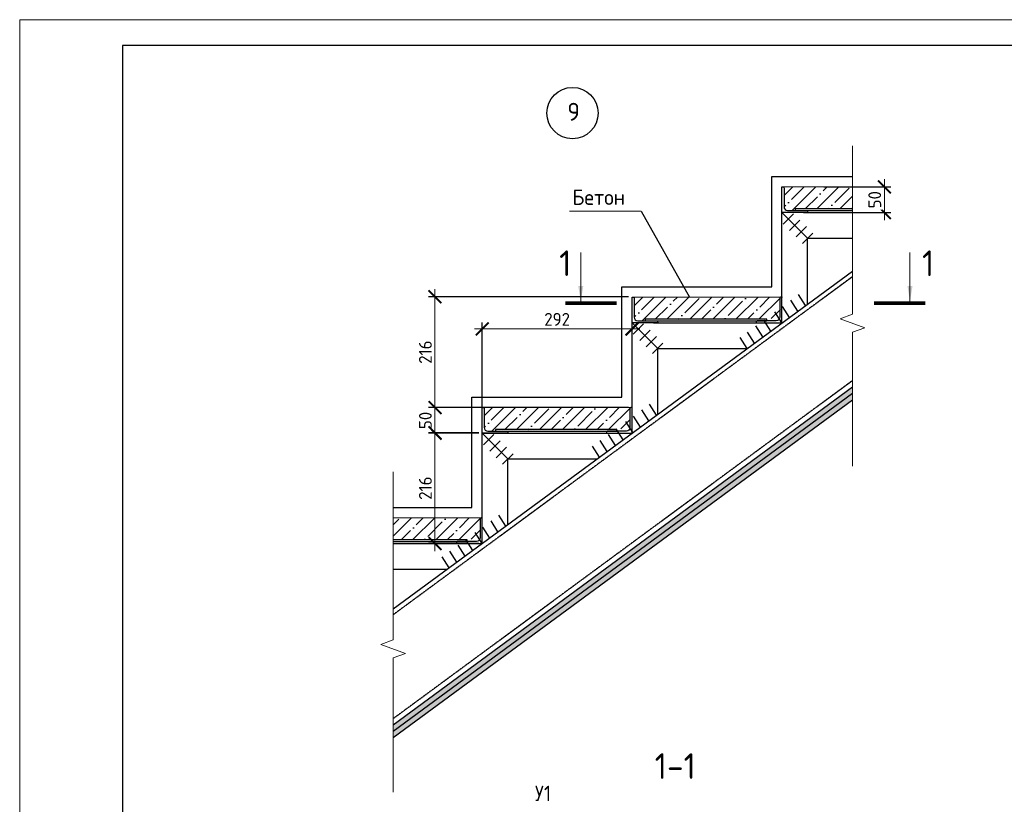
# Model space of a CAD drawing. Header units: millimetres. Extents: x 259029 to 2494469, y -731578 to -57567.
# Tile 202 of 207: x 520061 to 539239, y -499548 to -484261. Entities that reach past the tile are written whole.
import ezdxf
from ezdxf.enums import TextEntityAlignment as Align

# ---------------------------------------------------------------- set-up
doc = ezdxf.new("R2010")
doc.units = ezdxf.units.MM
doc.linetypes.add('невидимая', pattern=[0.375, 0.25, -0.125])
doc.layers.get('Defpoints').update_dxf_attribs({"color": 140})
for name, color, linetype, lineweight in [('1 Плита', 3, 'Continuous', 30), ('1 Стены', 3, 'Continuous', 0), ('RAZMER', 100, 'Continuous', 15), ('РАЗРЕЗЫ', 10, 'Continuous', 60), ('ТОНКИЕ', 7, 'Continuous', 9), ('Узлы', 7, 'Continuous', 13)]:
    doc.layers.add(name, color=color, linetype=linetype, lineweight=lineweight)
doc.layers.add('ТЕКСТ 02', color=7, linetype='Continuous')
doc.layers.add('ТОЛСТЫЕ_ОСНОВНЫЕ', color=6, linetype='Continuous')
doc.styles.add('GOST-2.304_Type-B', font='GOST_Common.ttf')
doc.styles.add('GOST-2.304_Type-B_shrink', font='GOST_Common.ttf', dxfattribs={"width": 0.8})
doc.styles.add('ГОСТ', font='GOST_Common.ttf')
doc.dimstyles.new('М10', dxfattribs={"dimscale": 0, "dimtxt": 2.5, "dimasz": 2.5, "dimexe": 1.25, "dimexo": 0.625, "dimtad": 1, "dimdec": 0, "dimlfac": 0.1, "dimtxsty": 'ГОСТ', "dimblk": 'ARCHTICK', "dimcen": 2.5, "dimdle": 1.5, "dimclrd": 256, "dimclre": 256, "dimclrt": 256, "dimadec": 0, "dimazin": 0, "dimtfac": 1, "dimtdec": 0, "dimtmove": 1, "dimatfit": 3, "dimfxl": 2, "dimtfill": 1, "dimlwd": -1, "dimarcsym": 0})

# ---------------------------------------------------------------- blocks, each defined once
blk = doc.blocks.new('*U93')
at = {"layer": 'ТОЛСТЫЕ_ОСНОВНЫЕ', "color": 6}
blk.add_lwpolyline([(20, 5), (415, 5), (415, 292), (20, 292)], close=True, dxfattribs=at)
at = {"layer": 'ТОНКИЕ'}
blk.add_lwpolyline([(0, 0), (420, 0), (420, 297), (0, 297)], close=True, dxfattribs=at)
blk = doc.blocks.new('_ArchTick')
at = {"color": 0, "linetype": 'ByBlock', "const_width": 0.15}
blk.add_lwpolyline([(-0.5, -0.5), (0.5, 0.5)], dxfattribs=at)
blk = doc.blocks.new('*D108')
at = {"layer": 'Defpoints', "color": 0, "lineweight": -2, "ltscale": 100, "transparency": 16777216}
for p in [(529069, -490286), (531989, -491671), (529069, -491990)]:
    blk.add_point(p, dxfattribs=at)
at = {"layer": 'RAZMER', "lineweight": -2, "ltscale": 100, "transparency": 16777216}
for p, q in [((529069, -491927), (529069, -490161)), ((531989, -491609), (531989, -490161))]:
    blk.add_line(p, q, dxfattribs=at)
at = {"layer": 'RAZMER', "ltscale": 100, "transparency": 16777216}
blk.add_line((532139, -490286), (528919, -490286), dxfattribs=at)
at = {"layer": 'RAZMER', "ltscale": 100, "transparency": 16777216, "xscale": 250, "yscale": 250, "zscale": 250, "rotation": 180}
blk.add_blockref('_ArchTick', (529069, -490286), dxfattribs=at)
at = {"layer": 'RAZMER', "ltscale": 100, "transparency": 16777216, "xscale": 250, "yscale": 250, "zscale": 250}
blk.add_blockref('_ArchTick', (531989, -490286), dxfattribs=at)
at = {"layer": 'RAZMER', "ltscale": 100, "transparency": 16777216, "insert": (530529, -490099), "char_height": 250, "attachment_point": 5, "style": 'ГОСТ', "bg_fill": 3, "box_fill_scale": 1.1, "bg_fill_color": 256, "bg_fill_true_color": 13158600, "bg_fill_transparency": 0}
blk.add_mtext('292', dxfattribs=at)
blk = doc.blocks.new('*D109')
at = {"layer": 'Defpoints', "color": 0, "lineweight": -2, "ltscale": 100, "transparency": 16777216}
for p in [(528150, -489658), (531980, -489658), (531980, -491818)]:
    blk.add_point(p, dxfattribs=at)
at = {"layer": 'RAZMER', "ltscale": 100, "transparency": 16777216}
blk.add_line((528150, -491968), (528150, -489508), dxfattribs=at)
at = {"layer": 'RAZMER', "lineweight": -2, "ltscale": 100, "transparency": 16777216}
for p, q in [((531918, -489658), (528025, -489658)), ((531918, -491818), (528025, -491818))]:
    blk.add_line(p, q, dxfattribs=at)
at = {"layer": 'RAZMER', "ltscale": 100, "transparency": 16777216, "xscale": 250, "yscale": 250, "zscale": 250}
for p, rotation in [((528150, -489658), 90), ((528150, -491818), 270)]:
    blk.add_blockref('_ArchTick', p, dxfattribs=dict(at, rotation=rotation))
at = {"layer": 'RAZMER', "ltscale": 100, "transparency": 16777216, "insert": (527963, -490738), "char_height": 250, "attachment_point": 5, "rotation": 90, "style": 'ГОСТ', "bg_fill": 3, "box_fill_scale": 1.1, "bg_fill_color": 256, "bg_fill_true_color": 13158600, "bg_fill_transparency": 0}
blk.add_mtext('216', dxfattribs=at)
blk = doc.blocks.new('*D110')
at = {"layer": 'Defpoints', "color": 0, "lineweight": -2, "ltscale": 100, "transparency": 16777216}
for p in [(531980, -491818), (529069, -492318)]:
    blk.add_point(p, dxfattribs=at)
at = {"layer": 'RAZMER', "ltscale": 100, "transparency": 16777216}
blk.add_line((528150, -491668), (528150, -492468), dxfattribs=at)
at = {"layer": 'RAZMER', "lineweight": -2, "ltscale": 100, "transparency": 16777216}
for p, q in [((531918, -491818), (528025, -491818)), ((529006, -492318), (528025, -492318))]:
    blk.add_line(p, q, dxfattribs=at)
at = {"layer": 'RAZMER', "ltscale": 100, "transparency": 16777216, "xscale": 250, "yscale": 250, "zscale": 250}
for p, rotation in [((528150, -491818), 90), ((528150, -492318), 270)]:
    blk.add_blockref('_ArchTick', p, dxfattribs=dict(at, rotation=rotation))
at = {"layer": 'RAZMER', "ltscale": 100, "transparency": 16777216, "insert": (527963, -492068), "char_height": 250, "attachment_point": 5, "rotation": 90, "style": 'ГОСТ', "bg_fill": 3, "box_fill_scale": 1.1, "bg_fill_color": 256, "bg_fill_true_color": 13158600, "bg_fill_transparency": 0}
blk.add_mtext('50', dxfattribs=at)
at = {"layer": 'Defpoints', "color": 0, "lineweight": -2, "ltscale": 100, "transparency": 16777216}
blk.add_point((528150, -492318), dxfattribs=at)
blk = doc.blocks.new('*D111')
at = {"layer": 'Defpoints', "color": 0, "lineweight": -2, "ltscale": 100, "transparency": 16777216}
for p in [(529069, -492308), (528150, -494468), (529069, -494468)]:
    blk.add_point(p, dxfattribs=at)
at = {"layer": 'RAZMER', "lineweight": -2, "ltscale": 100, "transparency": 16777216}
for p, q in [((529006, -492308), (528025, -492308)), ((529006, -494468), (528025, -494468))]:
    blk.add_line(p, q, dxfattribs=at)
at = {"layer": 'RAZMER', "ltscale": 100, "transparency": 16777216}
blk.add_line((528150, -492158), (528150, -494618), dxfattribs=at)
at = {"layer": 'RAZMER', "ltscale": 100, "transparency": 16777216, "xscale": 250, "yscale": 250, "zscale": 250}
for p, rotation in [((528150, -492308), 90), ((528150, -494468), 270)]:
    blk.add_blockref('_ArchTick', p, dxfattribs=dict(at, rotation=rotation))
at = {"layer": 'RAZMER', "ltscale": 100, "transparency": 16777216, "insert": (527963, -493388), "char_height": 250, "attachment_point": 5, "rotation": 90, "style": 'ГОСТ', "bg_fill": 3, "box_fill_scale": 1.1, "bg_fill_color": 256, "bg_fill_true_color": 13158600, "bg_fill_transparency": 0}
blk.add_mtext('216', dxfattribs=at)
blk = doc.blocks.new('*D112')
at = {"layer": 'Defpoints', "color": 0, "lineweight": -2, "ltscale": 100, "transparency": 16777216}
for p in [(535663, -487518), (535641, -488018)]:
    blk.add_point(p, dxfattribs=at)
at = {"layer": 'RAZMER', "lineweight": -2, "ltscale": 100, "transparency": 16777216}
for p, q in [((535725, -487518), (537029, -487518)), ((535703, -488018), (537029, -488018))]:
    blk.add_line(p, q, dxfattribs=at)
at = {"layer": 'RAZMER', "ltscale": 100, "transparency": 16777216}
blk.add_line((536904, -488168), (536904, -487368), dxfattribs=at)
at = {"layer": 'RAZMER', "ltscale": 100, "transparency": 16777216, "xscale": 250, "yscale": 250, "zscale": 250}
for p, rotation in [((536904, -487518), 90), ((536904, -488018), 270)]:
    blk.add_blockref('_ArchTick', p, dxfattribs=dict(at, rotation=rotation))
at = {"layer": 'RAZMER', "ltscale": 100, "transparency": 16777216, "insert": (536716, -487768), "char_height": 250, "attachment_point": 5, "rotation": 90, "style": 'ГОСТ', "bg_fill": 3, "box_fill_scale": 1.1, "bg_fill_color": 256, "bg_fill_true_color": 13158600, "bg_fill_transparency": 0}
blk.add_mtext('50', dxfattribs=at)
at = {"layer": 'Defpoints', "color": 0, "lineweight": -2, "ltscale": 100, "transparency": 16777216}
blk.add_point((536904, -487518), dxfattribs=at)

msp = doc.modelspace()

# ---------------------------------------------------------------- hatches: boundary and pattern name
at = {"layer": 'РАЗРЕЗЫ', "lineweight": 30}
h = msp.add_hatch(dxfattribs=at)
h.set_pattern_fill('ANSI35', color=256, scale=50)
h.set_pattern_definition([(45, (-4619.03, -26853.58), (-224.5064, 224.5064), []), (45, (-4394.53, -26853.58), (-224.5064, 224.5064), [396.875, -79.375, 0, -79.375])])
edge = h.paths.add_edge_path()
edge.add_line((536279.9, -487948), (536279.9, -487518))
edge.add_line((536279.9, -487518), (534934, -487518))
edge.add_arc((534934, -487541), 23, 0, 90, ccw=False)
edge.add_line((534957, -487541), (534957, -487908))
edge.add_arc((535027, -487908), 70, 180, 270)
edge.add_line((535027, -487978), (535174.6, -487978))
edge.add_line((535174.6, -487978), (535174.6, -487948))
edge.add_line((535174.6, -487948), (536279.9, -487948))
h = msp.add_hatch(dxfattribs=at)
h.set_pattern_fill('ANSI35', color=256, scale=50)
h.set_pattern_definition([(45, (-7539.03, -29003.58), (-224.5064, 224.5064), []), (45, (-7314.53, -29003.58), (-224.5064, 224.5064), [396.875, -79.375, 0, -79.375])])
h.paths.add_polyline_path([(534877, -489691, -0.4142136), (534900, -489668), (532014, -489668, -0.4142136), (532037, -489691), (532037, -490058, 0.4142136), (532107, -490128), (532254.6, -490128), (532254.6, -490098), (534623.5, -490098), (534623.5, -490128), (534807, -490128, 0.4142136), (534877, -490058)])
at = {"layer": 'РАЗРЕЗЫ', "lineweight": -2}
h = msp.add_hatch(color=256, dxfattribs=at)
h.dxf.hatch_style = 1
h.paths.add_polyline_path([(536279.9, -491664.2), (536279.9, -491540), (533209.2, -493801), (533268.8, -493881.3)])
h.paths.add_polyline_path([(536279.9, -491540), (536279.9, -491415.8), (533149.5, -493720.8), (533209.2, -493801)])
h.paths.add_polyline_path([(533268.8, -493881.3), (533209.2, -493801), (527338.1, -498123.9), (527338.1, -498248.1)])
h.paths.add_polyline_path([(533209.2, -493801), (533149.5, -493720.8), (527338.1, -497999.7), (527338.1, -498123.9)])
at = {"layer": 'РАЗРЕЗЫ', "lineweight": 30}
h = msp.add_hatch(dxfattribs=at)
h.set_pattern_fill('ANSI35', color=256, scale=50)
h.set_pattern_definition([(45, (-10467.53, -31153.58), (-224.5064, 224.5064), []), (45, (-10243.03, -31153.58), (-224.5064, 224.5064), [396.875, -79.375, 0, -79.375])])
h.paths.add_polyline_path([(531948.5, -491841, -0.4142136), (531971.5, -491818), (529085.5, -491818, -0.4142136), (529108.5, -491841), (529108.5, -492208, 0.4142136), (529178.5, -492278), (529326.1, -492278), (529326.1, -492248), (531695, -492248), (531695, -492278), (531878.5, -492278, 0.4142136), (531948.5, -492208)])
h = msp.add_hatch(dxfattribs=at)
h.set_pattern_fill('ANSI35', color=256, scale=50)
h.set_pattern_definition([(45, (-13387.53, -33303.58), (-224.5064, 224.5064), []), (45, (-13163.03, -33303.58), (-224.5064, 224.5064), [396.875, -79.375, 0, -79.375])])
edge = h.paths.add_edge_path()
edge.add_line((527338.1, -493968), (527338.1, -494398))
edge.add_line((527338.1, -494398), (528775, -494398))
edge.add_line((528775, -494398), (528775, -494428))
edge.add_line((528775, -494428), (528958.5, -494428))
edge.add_arc((528958.5, -494358), 70, 270, 360)
edge.add_line((529028.5, -494358), (529028.5, -493991))
edge.add_arc((529051.5, -493991), 23, 90, 180, ccw=False)
edge.add_line((529051.5, -493968), (527338.1, -493968))

# ---------------------------------------------------------------- linework, layer by layer
at = {"color": 0, "linetype": 'Continuous', "lineweight": 13, "ltscale": 100}
msp.add_line((530767.5, -487988.3), (532167.9, -487988.3), dxfattribs=at)
at = {"color": 3, "linetype": 'Continuous'}
for p, q in [((532167.9, -487988.3), (533110.7, -489668)), ((534932.3, -488244.3), (535134.8, -488041.8)), ((535057.3, -488369.3), (535259.8, -488166.8)), ((535182.3, -488494.3), (535384.8, -488291.8)), ((535307.3, -488619.3), (535509.8, -488416.8)), ((535368.5, -489829.4), (535232.5, -489616.2)), ((535217.2, -489940.8), (535081.2, -489727.6)), ((534908.5, -490168), (534772.6, -489954.9)), ((535055.4, -490059.9), (534919.5, -489846.7)), ((534689.4, -490329.4), (534553.4, -490116.2)), ((534376.3, -490559.9), (534240.4, -490346.7)), ((534538.1, -490440.8), (534402.2, -490227.6)), ((532262.3, -490637.4), (532464.8, -490434.9)), ((532387.3, -490762.4), (532589.8, -490559.9)), ((534229.5, -490668), (534093.5, -490454.9)), ((532465.7, -491966.7), (532329.7, -491753.6)), ((529342.3, -492794.3), (529544.8, -492591.8)), ((531356, -492783.8), (531220, -492570.6)), ((529467.3, -492919.3), (529669.8, -492716.8)), ((529377.2, -494240.8), (529241.2, -494027.6)), ((529528.5, -494129.4), (529392.5, -493916.2)), ((528428.6, -494939.2), (528292.7, -494726))]:
    msp.add_line(p, q, dxfattribs=at)
at = {"linetype": 'невидимая'}
for p, q in [((527338.1, -495850.2), (536279.9, -489266.3)), ((527338.1, -497875.6), (536279.9, -491291.7))]:
    msp.add_line(p, q, dxfattribs=at)
at = {"color": 3, "linetype": 'Continuous', "lineweight": 30}
for points in [[(536279.9, -487948), (535166.1, -487948), (535166.1, -487978), (536279.9, -487978)], [(534615, -490098), (532246.1, -490098), (532246.1, -490128), (534615, -490128), (534615, -490098)], [(531695, -492248), (529326.1, -492248), (529326.1, -492278), (531695, -492278), (531695, -492248)], [(528775, -494398), (527338.1, -494398)], [(527338.1, -494428), (528775, -494428), (528775, -494398)]]:
    msp.add_lwpolyline(points, dxfattribs=at)
at = {"layer": '1 Плита', "color": 6, "linetype": 'Continuous', "lineweight": 30}
for p, q in [((527338.1, -495742.2), (536279.9, -489158.3)), ((527338.1, -497999.7), (536279.9, -491415.8))]:
    msp.add_line(p, q, dxfattribs=at)
at = {"layer": '1 Плита', "color": 2, "linetype": 'Continuous', "lineweight": 30}
for points in [[(535018.5, -487978), (535385.5, -487978, -0.4142136), (535408.5, -488001), (535408.5, -488018), (534908.5, -488018), (534908.5, -487518), (534925.5, -487518, -0.4142136), (534948.5, -487541), (534948.5, -487908, 0.4142136)], [(535018.5, -487978), (535385.5, -487978, -0.4142136), (535408.5, -488001), (535408.5, -488018), (534908.5, -488018), (534908.5, -487518), (534925.5, -487518, -0.4142136), (534948.5, -487541), (534948.5, -487908, 0.4142136)], [(532098.5, -490128), (532465.5, -490128, -0.4142136), (532488.5, -490151), (532488.5, -490168), (531988.5, -490168), (531988.5, -489668), (532005.5, -489668, -0.4142136), (532028.5, -489691), (532028.5, -490058, 0.4142136)], [(532098.5, -490128), (532465.5, -490128, -0.4142136), (532488.5, -490151), (532488.5, -490168), (531988.5, -490168), (531988.5, -489668), (532005.5, -489668, -0.4142136), (532028.5, -489691), (532028.5, -490058, 0.4142136)], [(534798.5, -490128), (534431.5, -490128, 0.4142136), (534408.5, -490151), (534408.5, -490168), (534908.5, -490168), (534908.5, -489668), (534891.5, -489668, 0.4142136), (534868.5, -489691), (534868.5, -490058, -0.4142136)], [(529178.5, -492278), (529545.5, -492278, -0.4142136), (529568.5, -492301), (529568.5, -492318), (529068.5, -492318), (529068.5, -491818), (529085.5, -491818, -0.4142136), (529108.5, -491841), (529108.5, -492208, 0.4142136)], [(529178.5, -492278), (529545.5, -492278, -0.4142136), (529568.5, -492301), (529568.5, -492318), (529068.5, -492318), (529068.5, -491818), (529085.5, -491818, -0.4142136), (529108.5, -491841), (529108.5, -492208, 0.4142136)], [(531878.5, -492278), (531511.5, -492278, 0.4142136), (531488.5, -492301), (531488.5, -492318), (531988.5, -492318), (531988.5, -491818), (531971.5, -491818, 0.4142136), (531948.5, -491841), (531948.5, -492208, -0.4142136)], [(528958.5, -494428), (528591.5, -494428, 0.4142136), (528568.5, -494451), (528568.5, -494468), (529068.5, -494468), (529068.5, -493968), (529051.5, -493968, 0.4142136), (529028.5, -493991), (529028.5, -494358, -0.4142136)]]:
    msp.add_lwpolyline(points, format="xyb", close=True, dxfattribs=at)
at = {"layer": '1 Стены', "color": 7, "linetype": 'Continuous', "lineweight": 0}
for points in [[(536279.9, -492962.4), (536279.9, -490348.9), (536520.3, -490261.4), (536039.5, -490086.4), (536279.9, -489998.9), (536279.9, -486720.2)], [(527338.1, -499309.8), (527338.1, -496696.3), (527578.5, -496608.8), (527097.7, -496433.8), (527338.1, -496346.3), (527338.1, -493067.6)]]:
    msp.add_lwpolyline(points, dxfattribs=at)
at = {"layer": 'РАЗРЕЗЫ', "color": 2, "lineweight": 0}
for p, q in [((534917, -487518), (536279.9, -487518)), ((531997, -489668), (534917, -489668)), ((529068.5, -491818), (531988.5, -491818)), ((527338.1, -493968), (529068.5, -493968))]:
    msp.add_line(p, q, dxfattribs=at)
at = {"layer": 'РАЗРЕЗЫ', "color": 3, "lineweight": 30}
for p, q in [((534908.5, -490168), (534908.5, -487618)), ((535328.5, -488018), (536279.9, -488018)), ((535408.5, -489799.9), (535408.5, -488518)), ((535408.5, -488518), (536279.9, -488518)), ((531988.5, -492318), (531988.5, -489768)), ((532408.5, -490168), (534908.5, -490168)), ((532488.5, -491949.9), (532488.5, -490668)), ((532488.5, -490668), (534229.5, -490668)), ((529068.5, -494468), (529068.5, -491918)), ((529488.5, -492318), (531988.5, -492318)), ((529568.5, -494099.9), (529568.5, -492818)), ((529568.5, -492818), (531309.5, -492818)), ((527338.1, -494468), (529068.5, -494468)), ((527338.1, -494968), (528389.5, -494968))]:
    msp.add_line(p, q, dxfattribs=at)
at = {"layer": 'РАЗРЕЗЫ', "color": 2, "lineweight": -2}
msp.add_line((534908.5, -488018), (535408.5, -488518), dxfattribs=at)
at = {"layer": 'РАЗРЕЗЫ', "color": 1, "lineweight": 30}
msp.add_lwpolyline([(527338.1, -493767.9), (528868.5, -493767.9), (528868.5, -491617.9), (531788.5, -491617.9), (531788.5, -489467.9), (534708.5, -489467.9), (534708.5, -487317.9), (536279.9, -487317.9)], dxfattribs=at)
at = {"layer": 'ТЕКСТ 02', "color": 5, "lineweight": 30}
msp.add_circle((530828.7, -486079.9, 0), 500, dxfattribs=at)
at = {"layer": 'Узлы', "color": 80, "linetype": 'Continuous', "lineweight": 0}
msp.add_line((537402.3, -489747), (537402.3, -488797), dxfattribs=at)
at = {"layer": 'Узлы', "color": 80, "linetype": 'Continuous', "lineweight": 0, "const_width": 70}
msp.add_lwpolyline([(537702.3, -489782), (536702.3, -489782)], dxfattribs=at)
at = {"layer": 'Узлы', "color": 80, "linetype": 'Continuous', "lineweight": 0}
msp.add_solid([(537402.3, -489747), (537452.6, -489446.5), (537352, -489446.5)], dxfattribs=at)

# ---------------------------------------------------------------- block references
at = {"xscale": 100, "yscale": 100, "zscale": 100}
msp.add_blockref('*U93', (520060.9, -513960.7), dxfattribs=at)

# ---------------------------------------------------------------- texts
at = {"color": 0, "linetype": 'Continuous', "lineweight": 13, "ltscale": 100, "style": 'GOST-2.304_Type-B_shrink'}
for s, p in [('Бетон', (530826, -487870)), ('У1', (530096.9, -499486))]:
    msp.add_text(s, height=300, dxfattribs=at).set_placement(p)
at = {"layer": 'ТЕКСТ 02', "color": 5, "lineweight": 30, "style": 'ГОСТ'}
msp.add_text('9', height=350, dxfattribs=at).set_placement((530851.1, -486054.7, 0), align=Align.MIDDLE_CENTER)
at = {"layer": 'Узлы', "color": 80, "linetype": 'Continuous', "lineweight": 0, "style": 'GOST-2.304_Type-B'}
for s, p in [('1', (530569.6, -489256.3)), ('1', (537636.3, -489256.3)), ('1-1', (532429.6, -499052.6))]:
    msp.add_text(s, height=500, dxfattribs=at).set_placement(p)

# ---------------------------------------------------------------- next in the draw order: dimensions: what is measured, and where the dimension line sits
at = {"layer": 'RAZMER', "color": 30, "ltscale": 100}
dim = msp.add_linear_dim(base=(536903.6, -487518), p1=(535640.6, -488018), p2=(535662.7, -487518), angle=90, dimstyle='М10', override={"dimscale": 100, "dimtix": 0, "dimtofl": 1, "dimtmove": 1, "dimatfit": 3}, dxfattribs=at)
dim.commit()
dim.dimension.update_dxf_attribs({"geometry": '*D112', "text_midpoint": (536716.1, -487768)})
dim = msp.add_linear_dim(base=(529068.5, -490286.1), p1=(531988.5, -491671.3), p2=(529068.5, -491989.9), dimstyle='М10', override={"dimscale": 100, "dimtix": 0, "dimtofl": 1, "dimtmove": 1, "dimatfit": 3}, dxfattribs=at)
dim.commit()
dim.dimension.update_dxf_attribs({"geometry": '*D108', "text_midpoint": (530528.5, -490098.6)})

# ---------------------------------------------------------------- next in the draw order: linework, layer by layer
at = {"color": 3, "linetype": 'Continuous'}
for p, q in [((532137.3, -490512.4), (532339.8, -490309.9)), ((532314.4, -492078.1), (532178.4, -491864.9))]:
    msp.add_line(p, q, dxfattribs=at)

# ---------------------------------------------------------------- next in the draw order: dimensions: what is measured, and where the dimension line sits
at = {"layer": 'RAZMER', "color": 30, "ltscale": 100}
dim = msp.add_linear_dim(base=(528150.3, -489658), p1=(531980, -491818), p2=(531980, -489658), angle=90, dimstyle='М10', override={"dimscale": 100, "dimtix": 0, "dimtofl": 1, "dimtmove": 1, "dimatfit": 3}, dxfattribs=at)
dim.commit()
dim.dimension.update_dxf_attribs({"geometry": '*D109', "text_midpoint": (527962.8, -490738)})

# ---------------------------------------------------------------- next in the draw order: linework, layer by layer
at = {"color": 3, "linetype": 'Continuous'}
msp.add_line((532012.3, -490387.4), (532214.8, -490184.9), dxfattribs=at)
at = {"layer": 'РАЗРЕЗЫ', "color": 2, "lineweight": -2}
msp.add_line((531988.5, -490168), (532488.5, -490668), dxfattribs=at)
at = {"layer": 'Узлы', "color": 80, "linetype": 'Continuous', "lineweight": 0}
msp.add_line((530989.5, -489747), (530989.5, -488797), dxfattribs=at)
at = {"layer": 'Узлы', "color": 80, "linetype": 'Continuous', "lineweight": 0, "const_width": 70}
msp.add_lwpolyline([(530689.5, -489782), (531689.5, -489782)], dxfattribs=at)
at = {"layer": 'Узлы', "color": 80, "linetype": 'Continuous', "lineweight": 0}
msp.add_solid([(530989.5, -489747), (531039.8, -489446.5), (530939.2, -489446.5)], dxfattribs=at)

# ---------------------------------------------------------------- next in the draw order: dimensions: what is measured, and where the dimension line sits
at = {"layer": 'RAZMER', "color": 30, "ltscale": 100}
dim = msp.add_linear_dim(base=(528150.3, -492318), p1=(531980, -491818), p2=(529068.5, -492318), angle=90, dimstyle='М10', override={"dimscale": 100, "dimtix": 0, "dimtofl": 1, "dimtmove": 1, "dimatfit": 3}, dxfattribs=at)
dim.commit()
dim.dimension.update_dxf_attribs({"geometry": '*D110', "text_midpoint": (527962.8, -492068)})

# ---------------------------------------------------------------- next in the draw order: linework, layer by layer
at = {"color": 3, "linetype": 'Continuous'}
for p, q in [((532005.8, -492305.4), (531869.8, -492092.2)), ((532152.6, -492197.2), (532016.7, -491984.1)), ((531815.9, -492445.2), (531679.9, -492232)), ((529217.3, -492669.3), (529419.8, -492466.8)), ((531502.9, -492675.7), (531366.9, -492462.5)), ((531664.6, -492556.6), (531528.7, -492343.4))]:
    msp.add_line(p, q, dxfattribs=at)

# ---------------------------------------------------------------- next in the draw order: dimensions: what is measured, and where the dimension line sits
at = {"layer": 'RAZMER', "color": 30, "ltscale": 100}
dim = msp.add_linear_dim(base=(528150.3, -494468), p1=(529068.5, -492308), p2=(529068.5, -494468), angle=90, dimstyle='М10', override={"dimscale": 100, "dimtix": 0, "dimtofl": 1, "dimtmove": 1, "dimatfit": 3}, dxfattribs=at)
dim.commit()
dim.dimension.update_dxf_attribs({"geometry": '*D111', "text_midpoint": (527962.8, -493388)})

# ---------------------------------------------------------------- next in the draw order: linework, layer by layer
at = {"color": 3, "linetype": 'Continuous'}
for p, q in [((529092.3, -492544.3), (529294.8, -492341.8)), ((529215.4, -494359.9), (529079.5, -494146.7)), ((528888.5, -494600.6), (528752.6, -494387.4)), ((529068.5, -494468), (528932.6, -494254.9)), ((528737.3, -494712), (528601.3, -494498.8)), ((528575.5, -494831.1), (528439.6, -494617.9))]:
    msp.add_line(p, q, dxfattribs=at)
at = {"layer": '1 Плита', "color": 6, "linetype": 'Continuous', "lineweight": 30}
for p, q in [((527338.1, -498123.9), (536279.9, -491540)), ((527338.1, -498248.1), (536279.9, -491664.2))]:
    msp.add_line(p, q, dxfattribs=at)
at = {"layer": 'РАЗРЕЗЫ', "color": 3, "lineweight": 30}
msp.add_line((529068.5, -492318), (531618.5, -492318), dxfattribs=at)
at = {"layer": 'РАЗРЕЗЫ', "color": 2, "lineweight": -2}
msp.add_line((529068.5, -492318), (529568.5, -492818), dxfattribs=at)

doc.saveas('drawing.dxf')
